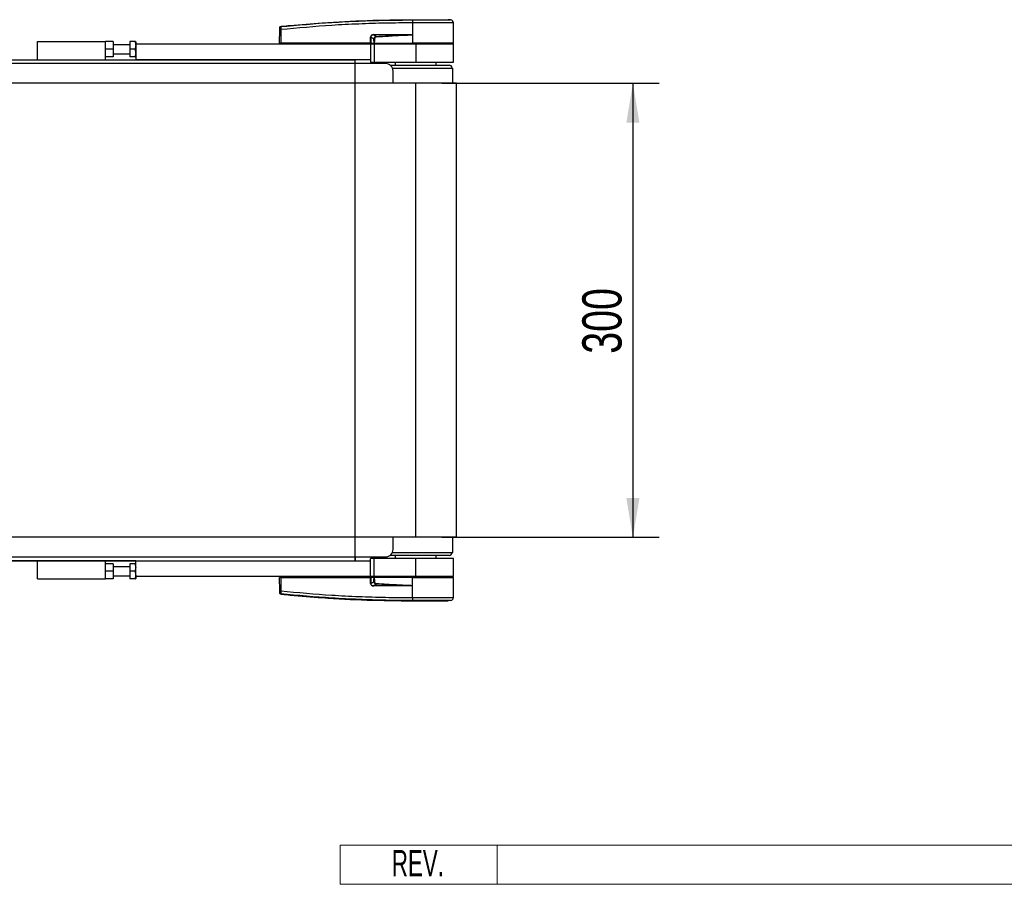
# Model space of a CAD drawing. Header units: millimetres. Extents: x 0 to 420, y 0 to 297.
# Tile 5 of 24: x 191 to 266, y 66 to 132. Entities that reach past the tile are written whole.
import ezdxf
from ezdxf.enums import TextEntityAlignment as Align

# ---------------------------------------------------------------- set-up
doc = ezdxf.new("R2010")
doc.units = ezdxf.units.MM
doc.layers.add('CARTIGLIO', color=140, linetype='Continuous')
doc.layers.add('QUOTE', color=174, linetype='Continuous')
doc.styles.add('SLDTEXTSTYLE0', font='TXT', dxfattribs={"width": 0.6382978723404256})
doc.styles.add('SLDTEXTSTYLE3', font='TXT', dxfattribs={"width": 0.75})
doc.dimstyles.new('SLDDIMSTYLE0', dxfattribs={"dimtxt": 3, "dimasz": 3, "dimexe": 0, "dimexo": 0.0625, "dimgap": 0.75, "dimtad": 1, "dimlfac": 8.647317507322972, "dimrnd": 1e-09, "dimzin": 12, "dimdsep": 46, "dimtxsty": 'SLDTEXTSTYLE3', "dimsah": 1, "dimcen": 0.09, "dimadec": 0, "dimazin": 3, "dimtfac": 1, "dimtdec": 3, "dimtofl": 0, "dimtmove": 0, "dimatfit": 3, "dimfxl": 0, "dimfrac": 2, "dimtolj": 1, "dimtzin": 12, "dimarcsym": 0})

# ---------------------------------------------------------------- blocks, each defined once
blk = doc.blocks.new('SW_NOTE_0_27')
at = {"layer": 'CARTIGLIO', "color": 0, "insert": (2.340425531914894, 2.578135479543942), "char_height": 2, "attachment_point": 2, "style": 'SLDTEXTSTYLE0'}
blk.add_mtext('REV.', dxfattribs=at)
blk = doc.blocks.new('Cartiglio ALUSIC')
at = {"color": 161, "linetype": 'Continuous', "lineweight": 18}
for p, q in [((113.971100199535, 150.9990413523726), (113.971100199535, 153.9990413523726)), ((113.971100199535, 153.9990413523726), (313.621100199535, 153.9990413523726)), ((125.971100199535, 153.9990413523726), (125.971100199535, 150.9990413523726)), ((113.971100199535, 150.9990413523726), (313.621100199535, 150.9990413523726))]:
    blk.add_line(p, q, dxfattribs=at)
at = {"layer": 'CARTIGLIO', "color": 140}
blk.add_blockref('SW_NOTE_0_27', (117.5683224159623, 151.0374199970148), dxfattribs=at)
at = {"layer": 'CARTIGLIO', "color": 140, "style": 'SLDTEXTSTYLE0', "width": 0.6382978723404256}
for tag, height, p in [('AUTOATTR1', 3.5, (223.449403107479, 133.7003798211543)), ('AUTOATTR2', 3.5, (221.9290871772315, 127.4217635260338)), ('AUTOATTR11', 3.5, (223.1430107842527, 121.4105734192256)), ('AUTOATTR8', 4, (219.2444208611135, 110.0025032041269)), ('AUTOATTR9', 4, (218.1221976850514, 100.4234402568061)), ('AUTOATTR0', 4, (249.0325362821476, 100.3118048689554))]:
    blk.add_attdef(tag, text='', height=height, dxfattribs=at).set_placement(p, align=Align.TOP_CENTER)
at = {"layer": 'CARTIGLIO', "color": 140}
for tag in ['AUTOATTR13', 'AUTOATTR12', 'AUTOATTR10', 'AUTOATTR7', 'AUTOATTR6', 'AUTOATTR5', 'AUTOATTR4', 'AUTOATTR3']:
    blk.add_attdef(tag, (0, 0), '', height=4, dxfattribs=at)
blk = doc.blocks.new('_D_2')
at = {"layer": 'QUOTE'}
for p, q in [((222.9499592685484, 127.3847083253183), (239.5521281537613, 127.3847083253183)), ((237.5521281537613, 127.3847083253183), (237.5521281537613, 92.69186863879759)), ((222.9499592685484, 92.69186863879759), (239.5521281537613, 92.69186863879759))]:
    blk.add_line(p, q, dxfattribs=at)
for points in [[(237.5521281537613, 127.3847083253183), (237.0521281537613, 124.3847083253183), (238.0521281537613, 124.3847083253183)], [(237.5521281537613, 92.69186863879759), (238.0521281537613, 95.69186863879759), (237.0521281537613, 95.69186863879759)]]:
    blk.add_solid(points, dxfattribs=at)
at = {"layer": 'QUOTE', "insert": (233.6849248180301, 106.7132885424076), "char_height": 3, "attachment_point": 1, "rotation": 90.00000000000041, "style": 'SLDTEXTSTYLE3'}
blk.add_mtext('300', dxfattribs=at)

msp = doc.modelspace()

# ---------------------------------------------------------------- linework, layer by layer
at = {"color": 7, "linetype": 'Continuous', "lineweight": 25}
for p, q in [((210.6361208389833, 131.729747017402), (210.6360456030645, 131.7297393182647)), ((220.7082269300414, 131.9979013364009), (220.6894653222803, 131.997898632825)), ((220.7082269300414, 131.9979013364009), (220.707091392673, 130.4492424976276)), ((220.7084056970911, 132.2417058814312), (220.7085605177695, 132.2417058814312)), ((223.6202179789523, 132.2257968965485), (223.4190686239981, 132.2417058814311)), ((223.8405246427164, 130.4492424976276), (223.8270103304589, 131.9978292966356)), ((210.5426119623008, 130.4492424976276), (210.5516485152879, 131.4847289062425)), ((210.6363863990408, 131.4847289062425), (210.6273498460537, 130.4492424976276)), ((220.4548895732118, 131.0754146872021), (217.7410500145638, 131.0754146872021)), ((217.7410500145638, 131.0754146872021), (217.9443582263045, 130.9697243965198)), ((217.7425294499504, 131.1053070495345), (220.4563690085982, 131.1053070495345)), ((220.7009404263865, 131.0913938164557), (220.7009964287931, 131.084976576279)), ((220.7009964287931, 131.084976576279), (220.7065443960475, 130.4492424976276)), ((192.0392595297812, 130.5648852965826), (197.2431854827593, 130.5648852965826)), ((192.0392595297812, 129.1771717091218), (192.0392595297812, 130.5648852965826)), ((197.8213994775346, 130.5648852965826), (197.2431854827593, 130.5648852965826)), ((197.2431854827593, 129.1771717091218), (197.2431854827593, 130.5648852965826)), ((197.8213994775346, 130.5648852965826), (197.8213994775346, 129.9866713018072)), ((199.0934702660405, 130.3335996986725), (197.8213994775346, 130.3335996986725)), ((199.4889042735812, 130.5648852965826), (199.0934702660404, 130.5648852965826)), ((199.0934702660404, 130.5648852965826), (199.0934702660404, 129.9866713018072)), ((199.5560414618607, 130.5380502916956), (199.5405482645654, 130.5648852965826)), ((199.5560414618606, 130.5380502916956), (199.5560414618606, 130.3914210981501)), ((199.5560414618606, 130.3914210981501), (199.5560414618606, 129.1771717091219)), ((199.5560414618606, 130.3914210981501), (217.4806752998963, 130.3914210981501)), ((210.5426119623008, 130.4492424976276), (210.6273498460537, 130.4492424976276)), ((210.5989194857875, 130.4492424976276), (210.5999287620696, 130.3914210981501)), ((217.4868253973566, 130.4492424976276), (210.6273498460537, 130.4492424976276)), ((210.6316186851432, 130.4492424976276), (210.6317034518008, 130.3914210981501)), ((217.4806752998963, 130.3914210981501), (217.4806752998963, 129.1771717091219)), ((217.4806752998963, 130.3914210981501), (217.769782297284, 130.3914210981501)), ((217.4868253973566, 130.4492424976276), (217.4886524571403, 130.9160639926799)), ((217.5084411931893, 130.4492424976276), (217.4868253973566, 130.4492424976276)), ((217.4913724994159, 130.4492424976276), (217.4914572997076, 130.3914210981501)), ((217.5102682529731, 130.9160639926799), (217.5084411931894, 130.4492424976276)), ((217.5084411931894, 130.4492424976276), (217.7662644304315, 130.4492424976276)), ((217.7542250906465, 130.7892424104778), (217.5102682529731, 130.9160639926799)), ((217.5483871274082, 130.4492424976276), (217.5491007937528, 130.3914210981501)), ((217.769782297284, 130.3914210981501), (217.769782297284, 129.0037075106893)), ((217.769782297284, 130.3914210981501), (220.9499592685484, 130.3914210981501)), ((217.7751161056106, 130.4492424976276), (220.7065443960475, 130.4492424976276)), ((217.7932542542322, 130.4492424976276), (217.7936723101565, 130.3914210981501)), ((220.707091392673, 130.4492424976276), (220.7065443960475, 130.4492424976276)), ((223.8405246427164, 130.4492424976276), (220.707091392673, 130.4492424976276)), ((220.709451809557, 130.4492424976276), (220.7094947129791, 130.3914210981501)), ((220.9499592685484, 130.3914210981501), (220.9499592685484, 129.0037075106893)), ((220.9499592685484, 130.3914210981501), (223.8410292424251, 130.3914210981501)), ((223.7832078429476, 130.3914210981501), (223.7842171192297, 130.4492424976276)), ((223.8410292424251, 129.0037075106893), (223.8410292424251, 130.3914210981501)), ((197.8213994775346, 129.9866713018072), (197.2431854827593, 129.9866713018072)), ((197.8213994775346, 129.9866713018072), (197.8213994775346, 129.4084573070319)), ((197.8213994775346, 129.639742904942), (199.0934702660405, 129.639742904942)), ((199.4889042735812, 129.9866713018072), (199.0934702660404, 129.9866713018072)), ((199.0934702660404, 129.9866713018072), (199.0934702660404, 129.4084573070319)), ((218.637103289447, 128.8880647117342), (61.36289671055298, 128.8880647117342)), ((150.4460287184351, 129.1771717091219), (199.5560414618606, 129.1771717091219)), ((197.8213994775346, 129.4084573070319), (197.2431854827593, 129.4084573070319)), ((199.4889042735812, 129.4084573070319), (199.0934702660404, 129.4084573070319)), ((199.5405482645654, 129.4084573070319), (199.5560414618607, 129.435292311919)), ((217.4806752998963, 129.1771717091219), (199.5560414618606, 129.1771717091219)), ((216.3242473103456, 128.8880647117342), (216.3242473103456, 129.1771717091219)), ((217.4806752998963, 129.1771717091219), (217.4806752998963, 129.0037075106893)), ((217.4806752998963, 129.0037075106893), (217.769782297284, 129.0037075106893)), ((217.769782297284, 129.0037075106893), (220.9499592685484, 129.0037075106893)), ((218.9840316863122, 128.7724219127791), (223.4941008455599, 128.7724219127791)), ((219.388781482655, 129.0037075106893), (219.388781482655, 128.7724219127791)), ((220.9499592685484, 129.0037075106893), (223.8410292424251, 129.0037075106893)), ((222.5111370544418, 128.7724219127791), (222.5111370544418, 129.0037075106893)), ((219.1670451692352, 128.541136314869), (223.7832078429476, 128.541136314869)), ((219.2153172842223, 127.3847083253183), (219.2153172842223, 128.3098507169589)), ((223.7904355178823, 127.3847083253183), (223.7832078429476, 128.541136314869)), ((220.9499592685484, 127.3847083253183), (59.05004073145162, 127.3847083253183)), ((220.9499592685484, 92.69186863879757), (220.9499592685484, 127.3847083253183)), ((224.0723148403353, 127.3847083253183), (220.9499592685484, 127.3847083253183)), ((224.0723148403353, 92.69186863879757), (224.0723148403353, 127.3847083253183)), ((220.9499592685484, 92.69186863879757), (59.05004073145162, 92.69186863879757)), ((219.2153172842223, 91.76672624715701), (219.2153172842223, 92.69186863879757)), ((224.0723148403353, 92.69186863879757), (220.9499592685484, 92.69186863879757)), ((223.7832078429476, 91.53544064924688), (223.7904355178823, 92.69186863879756)), ((61.36289671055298, 91.18851225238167), (218.637103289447, 91.18851225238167)), ((216.3242473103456, 91.18851225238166), (216.3242473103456, 90.899405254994)), ((223.4941008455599, 91.30415505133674), (218.9840316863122, 91.30415505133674)), ((219.1701698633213, 91.53544064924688), (223.7832078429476, 91.53544064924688)), ((219.388781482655, 91.30415505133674), (219.388781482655, 91.07286945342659)), ((222.5111370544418, 91.0728694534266), (222.5111370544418, 91.30415505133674)), ((199.5560414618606, 90.899405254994), (150.4460287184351, 90.899405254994)), ((192.0392595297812, 89.51169166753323), (192.0392595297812, 90.89940525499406)), ((197.2431854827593, 89.51169166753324), (197.2431854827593, 90.89940525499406)), ((197.8213994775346, 90.66811965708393), (197.2431854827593, 90.66811965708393)), ((197.8213994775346, 90.66811965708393), (197.8213994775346, 90.08990566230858)), ((199.0934702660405, 90.4368340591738), (197.8213994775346, 90.4368340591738)), ((199.0934702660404, 90.66811965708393), (199.0934702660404, 90.08990566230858)), ((199.4889042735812, 90.66811965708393), (199.0934702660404, 90.66811965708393)), ((199.5560414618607, 90.64128465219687), (199.5405482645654, 90.66811965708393)), ((199.5560414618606, 89.68515586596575), (199.5560414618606, 90.899405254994)), ((199.5560414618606, 90.899405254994), (217.4806752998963, 90.899405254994)), ((217.4806752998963, 90.899405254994), (217.4806752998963, 91.07286945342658)), ((217.769782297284, 91.07286945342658), (217.4806752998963, 91.07286945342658)), ((217.4806752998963, 89.68515586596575), (217.4806752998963, 90.899405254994)), ((217.769782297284, 89.68515586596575), (217.769782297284, 91.07286945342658)), ((220.9499592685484, 91.07286945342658), (217.769782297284, 91.07286945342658)), ((220.9499592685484, 89.68515586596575), (220.9499592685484, 91.07286945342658)), ((223.8410292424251, 91.07286945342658), (220.9499592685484, 91.07286945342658)), ((223.8410292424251, 89.68515586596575), (223.8410292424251, 91.07286945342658)), ((197.8213994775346, 90.08990566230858), (197.2431854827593, 90.08990566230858)), ((197.8213994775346, 90.08990566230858), (197.8213994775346, 89.51169166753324)), ((197.8213994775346, 89.74297726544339), (199.0934702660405, 89.74297726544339)), ((199.4889042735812, 90.08990566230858), (199.0934702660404, 90.08990566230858)), ((199.0934702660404, 90.08990566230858), (199.0934702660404, 89.51169166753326)), ((199.5560414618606, 89.68515586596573), (199.5560414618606, 89.53852667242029)), ((217.4806752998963, 89.68515586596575), (199.5560414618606, 89.68515586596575)), ((210.551648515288, 88.59184805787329), (210.542611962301, 89.62733446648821)), ((210.6273498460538, 89.62733446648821), (210.542611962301, 89.62733446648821)), ((210.5989194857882, 89.62733446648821), (210.5999287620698, 89.68515586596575)), ((210.6273498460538, 89.62733446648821), (210.636386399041, 88.59184805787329)), ((210.6273498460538, 89.62733446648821), (217.4868253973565, 89.62733446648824)), ((210.6316186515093, 89.62733446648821), (210.6317034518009, 89.68515586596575)), ((217.769782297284, 89.68515586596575), (217.4806752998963, 89.68515586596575)), ((217.4886524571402, 89.16051297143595), (217.4868253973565, 89.62733446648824)), ((217.4868253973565, 89.62733446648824), (217.5084411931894, 89.62733446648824)), ((217.4913724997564, 89.62733446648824), (217.4914572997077, 89.68515586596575)), ((217.5084411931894, 89.62733446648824), (217.510268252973, 89.16051297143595)), ((217.7662644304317, 89.62733446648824), (217.5084411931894, 89.62733446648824)), ((217.5483871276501, 89.62733446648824), (217.5491007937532, 89.68515586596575)), ((220.9499592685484, 89.68515586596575), (217.769782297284, 89.68515586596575)), ((220.7065443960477, 89.62733446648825), (217.7751161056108, 89.62733446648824)), ((217.7932542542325, 89.62733446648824), (217.7936723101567, 89.68515586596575)), ((220.7009964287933, 88.9916003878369), (220.7065443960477, 89.62733446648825)), ((220.7065443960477, 89.62733446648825), (220.7070913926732, 89.62733446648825)), ((220.7082269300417, 88.07867562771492), (220.7070913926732, 89.62733446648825)), ((220.7070913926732, 89.62733446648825), (223.8405246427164, 89.62733446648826)), ((220.7094518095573, 89.62733446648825), (220.7094947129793, 89.68515586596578)), ((223.8410292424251, 89.68515586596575), (220.9499592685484, 89.68515586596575)), ((223.7842171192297, 89.62733446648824), (223.7832078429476, 89.68515586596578)), ((223.8270103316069, 88.0787477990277), (223.8405246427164, 89.62733446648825)), ((192.0392595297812, 89.51169166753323), (197.2431854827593, 89.51169166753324)), ((197.8213994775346, 89.51169166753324), (197.2431854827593, 89.51169166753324)), ((199.4889042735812, 89.51169166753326), (199.0934702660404, 89.51169166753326)), ((199.5405482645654, 89.51169166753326), (199.5560414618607, 89.5385266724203)), ((217.510268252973, 89.16051297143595), (217.7542250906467, 89.28733455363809)), ((217.9443582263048, 89.10685256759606), (217.741050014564, 89.0011622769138)), ((217.741050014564, 89.0011622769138), (220.4548895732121, 89.00116227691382)), ((220.4563690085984, 88.9712699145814), (217.7425294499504, 88.97126991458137)), ((220.7009964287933, 88.9916003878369), (220.7009404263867, 88.98518314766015)), ((210.6360456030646, 88.34683764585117), (210.6361208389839, 88.34682994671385)), ((220.6894529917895, 88.07867833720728), (220.7082269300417, 88.07867562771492)), ((220.7084056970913, 87.83487108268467), (220.7085605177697, 87.83487108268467)), ((223.6202179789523, 87.85078006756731), (223.4190686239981, 87.8348710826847))]:
    msp.add_line(p, q, dxfattribs=at)
at = {"color": 7, "linetype": 'Continuous'}
for p, q in [((63.67575268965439, 129.1771717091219), (216.3242473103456, 129.1771717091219)), ((216.3242473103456, 90.899405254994), (216.3242473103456, 129.1771717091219)), ((63.67575268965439, 90.899405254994), (216.3242473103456, 90.899405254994))]:
    msp.add_line(p, q, dxfattribs=at)
at = {"color": 7, "linetype": 'Continuous', "lineweight": 25, "flags": 128}
for points in [[(220.4548895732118, 131.0754146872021), (220.5927093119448, 131.0807714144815), (220.7009964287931, 131.084976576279)], [(217.946750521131, 89.15667317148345), (217.9463896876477, 89.1491248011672), (217.946035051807, 89.14171474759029), (217.9456927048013, 89.13457028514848), (217.9453685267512, 89.12781412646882), (217.9450680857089, 89.12156231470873), (217.944796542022, 89.11592223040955), (217.9445585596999, 89.11099074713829), (217.9443582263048, 89.10685256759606)], [(220.7009964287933, 88.9916003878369), (220.5631764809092, 88.99695280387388), (220.4548895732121, 89.00116227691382)]]:
    msp.add_lwpolyline(points, dxfattribs=at)
at = {"color": 7, "linetype": 'Continuous', "lineweight": 25}
for centre, radius, start, end in [((221.5581748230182, 132.0467562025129), 0.8700823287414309, 168.1201678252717, 183.2190123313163), ((225.3982850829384, 131.6910546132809), 4.721941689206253, 173.3031905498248, 173.4966105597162), ((221.5770443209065, 132.046172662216), 0.8701573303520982, 168.0817425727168, 183.1800729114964), ((223.5957334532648, 131.9958108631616), 0.2312856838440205, 0.5000112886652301, 83.92312765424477), ((210.5940174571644, 128.9245171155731), 2.560562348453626, 89.05189875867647, 90.94810124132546), ((210.6450662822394, 131.620290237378), 0.09223141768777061, 96.10419452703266, 179.384140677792), ((217.5029609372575, 131.1021810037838), 0.2395889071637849, 353.5856582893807, 0.7475901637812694), ((220.2168004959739, 131.102181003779), 0.2395889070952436, 353.5856582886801, 0.7475901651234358), ((217.4994603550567, 133.8614801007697), 2.945435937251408, 269.7897600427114, 270.2102399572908), ((138.0710963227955, 127.1093878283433), 79.9664940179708, 2.731258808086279, 2.766996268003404), ((218.637103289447, 128.3098507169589), 0.5782139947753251, 0, 89.99999999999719), ((223.4941008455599, 128.541136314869), 0.2312855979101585, 0, 90), ((218.637103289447, 91.76672624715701), 0.5782139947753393, 270.0000000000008, 0), ((223.4941008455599, 91.53544064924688), 0.2312855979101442, 270.0000000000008, 0), ((217.4994603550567, 86.2150968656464), 2.945435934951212, 89.78976004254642, 90.21023995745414), ((217.5029609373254, 88.97439596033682), 0.2395889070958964, 359.2524098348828, 6.414341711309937), ((220.216800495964, 88.9743959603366), 0.2395889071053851, 359.2524098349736, 6.414341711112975), ((210.5940174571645, 91.15205984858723), 2.560562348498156, 269.0518987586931, 270.9481012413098), ((210.6450662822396, 88.45628672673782), 0.09223141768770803, 180.6158593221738, 263.8958054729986), ((221.558167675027, 88.02986724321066), 0.8700848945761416, 176.7840624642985, 191.8829178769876), ((221.577044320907, 88.03040430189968), 0.8701573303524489, 176.8199270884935, 191.9182574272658), ((223.5957334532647, 88.08076610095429), 0.2312856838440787, 276.0768723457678, 359.4999887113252), ((225.3983066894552, 88.38552486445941), 4.721963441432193, 186.503388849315, 186.696809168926)]:
    msp.add_arc(centre, radius, start, end, dxfattribs=at)
for centre, major_axis, ratio, start_param, end_param in [((217.8989942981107, 130.7981932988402), (0.3932084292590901, -0.1933996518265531), 0.6067254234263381, 2.252005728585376, 3.428892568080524), ((217.8960794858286, 130.7984960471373), (0.3720078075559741, -0.1841305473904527), 0.5569608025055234, 2.253218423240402, 3.430105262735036), ((218.04019865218, 130.7235753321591), (0.2649661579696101, -0.1409741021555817), 0.7705822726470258, 2.301138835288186, 3.478025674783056), ((218.04019865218, 130.7240799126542), (0.2312981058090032, -0.1222557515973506), 0.6630177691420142, 2.299050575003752, 3.475937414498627), ((217.8989942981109, 89.27838366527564), (0.3932084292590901, 0.1933996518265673), 0.6067254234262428, 2.854292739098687, 4.031179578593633), ((217.8960794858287, 89.27808091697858), (0.3720078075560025, 0.1841305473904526), 0.5569608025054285, 2.853080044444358, 4.029966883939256), ((218.0401986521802, 89.3530016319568), (0.2649661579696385, 0.1409741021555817), 0.7705822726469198, 2.805159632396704, 3.982046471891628), ((218.0401986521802, 89.3524970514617), (0.2312981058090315, 0.1222557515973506), 0.6630177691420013, 2.807247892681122, 3.984134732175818)]:
    msp.add_ellipse(centre, major_axis=major_axis, ratio=ratio, start_param=start_param, end_param=end_param, dxfattribs=at)
for points, knots in [([(210.5529906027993, 131.6385169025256), (210.5531219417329, 131.6417240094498), (210.5536846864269, 131.6554654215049), (210.5608091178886, 131.6791543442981), (210.5793818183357, 131.704797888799), (210.6053176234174, 131.7234981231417), (210.6258029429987, 131.7276589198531), (210.6360456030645, 131.7297393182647)], [0, 0, 0, 0, 0.07160669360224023, 0.3068114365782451, 0.5378745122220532, 0.7689372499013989, 1, 1, 1, 1]), ([(210.6352586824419, 131.7119987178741), (211.9375112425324, 131.8308429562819), (213.9223017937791, 132.0119759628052), (216.5967749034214, 132.1451974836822), (218.6521404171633, 132.2157991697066), (220.0202247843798, 132.2157401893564), (220.7067260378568, 132.2258710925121), (220.706728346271, 132.2258711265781)], [0, 0, 0, 0, 0.3887669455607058, 0.59252788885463, 0.7962893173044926, 0.9999993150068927, 1, 1, 1, 1]), ([(210.6360456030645, 131.7297393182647), (210.6359837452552, 131.7294071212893), (210.6357493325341, 131.7281482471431), (210.6354667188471, 131.7188461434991), (210.6352586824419, 131.7119987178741)], [0, 0, 0, 0, 0.2638841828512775, 0.9999999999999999, 0.9999999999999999, 0.9999999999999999, 0.9999999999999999]), ([(210.6361208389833, 131.729747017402), (210.6749707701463, 131.7336917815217), (210.9147148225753, 131.758035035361), (211.9666078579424, 131.8607031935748), (214.1278563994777, 132.0372556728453), (217.2460332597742, 132.206928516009), (219.5538112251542, 132.2301087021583), (220.7084056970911, 132.2417058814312)], [0, 0, 0, 0, 0.01170126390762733, 0.07220883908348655, 0.3141935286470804, 0.6568871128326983, 1, 1, 1, 1]), ([(220.6894653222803, 131.997898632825), (220.0059869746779, 131.9936388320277), (218.6390295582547, 131.985119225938), (216.5892228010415, 131.9182023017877), (213.9190594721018, 131.7840168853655), (211.9371770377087, 131.6033246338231), (210.6363863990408, 131.4847289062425)], [0, 0, 0, 0, 0.2036202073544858, 0.4072406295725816, 0.6109477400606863, 1, 1, 1, 1]), ([(220.706728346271, 132.2258711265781), (220.7067306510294, 132.2258711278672), (220.7130366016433, 132.225874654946), (220.7193418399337, 132.2258743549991), (220.7256447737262, 132.2258740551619)], [0, 0, 0, 0, 0.0003654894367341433, 1, 1, 1, 1]), ([(223.827010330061, 131.9978292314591), (223.819330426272, 131.9978571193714), (223.8037479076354, 131.9979137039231), (223.6783194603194, 131.9979316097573), (223.479839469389, 131.9977980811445), (223.2101145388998, 131.9978721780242), (222.873906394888, 131.99791766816), (222.4862588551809, 131.9977452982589), (222.0512792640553, 131.9979346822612), (221.6032046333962, 131.9978604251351), (221.1494952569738, 131.9978398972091), (220.8564600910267, 131.9978806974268), (220.7082269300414, 131.9979013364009)], [0, 0, 0, 0, 0.1004650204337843, 0.2038434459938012, 0.304309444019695, 0.4076889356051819, 0.508155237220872, 0.6115349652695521, 0.7120023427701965, 0.8153832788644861, 0.906610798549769, 1, 1, 1, 1]), ([(220.7085605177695, 132.2417058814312), (220.8802521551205, 132.2417058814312), (221.2241560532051, 132.2417058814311), (221.7307307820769, 132.2417058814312), (222.2016232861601, 132.2417058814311), (222.6203405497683, 132.2417058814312), (222.9652125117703, 132.2417058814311), (223.2225206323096, 132.2417058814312), (223.3887935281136, 132.2417058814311), (223.4089847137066, 132.2417058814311), (223.4190686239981, 132.2417058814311)], [0, 0, 0, 0, 0.124880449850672, 0.2501395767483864, 0.3746493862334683, 0.499812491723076, 0.6247642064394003, 0.7495577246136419, 0.8749237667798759, 0.9999999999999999, 0.9999999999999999, 0.9999999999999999, 0.9999999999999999]), ([(220.7256447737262, 132.2258740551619), (220.8615971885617, 132.2258503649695), (221.1335017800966, 132.2258029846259), (221.5526408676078, 132.2258458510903), (221.9698524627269, 132.2258420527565), (222.3723623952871, 132.2257381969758), (222.7336186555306, 132.2258448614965), (223.0451887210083, 132.2258447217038), (223.2964670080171, 132.2258071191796), (223.480948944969, 132.2259217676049), (223.5977986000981, 132.2257752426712), (223.6127449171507, 132.2257896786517), (223.6202179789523, 132.2257968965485)], [0, 0, 0, 0, 0.09230361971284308, 0.184607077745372, 0.2865384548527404, 0.3884687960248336, 0.4903980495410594, 0.5923288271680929, 0.6942470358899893, 0.7961663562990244, 0.8980844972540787, 1, 1, 1, 1]), ([(210.5516485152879, 131.4847289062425), (210.5516966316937, 131.4902425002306), (210.551879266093, 131.511170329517), (210.5521895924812, 131.5467302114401), (210.5525197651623, 131.5845642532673), (210.5527610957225, 131.6122179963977), (210.5528138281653, 131.6182605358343), (210.5528401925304, 131.6212815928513)], [0, 0, 0, 0, 0.08210773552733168, 0.3116545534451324, 0.5407071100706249, 0.7703697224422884, 1, 1, 1, 1]), ([(210.5528401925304, 131.6212815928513), (210.5528983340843, 131.6279439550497), (210.5529772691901, 131.6369890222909), (210.5529878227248, 131.6381983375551), (210.5529906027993, 131.6385169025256)], [0, 0, 0, 0, 0.736574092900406, 1, 1, 1, 1]), ([(210.6352586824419, 131.7119987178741), (210.6345998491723, 131.7068970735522), (210.6332815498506, 131.6966888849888), (210.6327694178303, 131.6506146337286), (210.6334535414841, 131.5877290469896), (210.6349129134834, 131.5286496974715), (210.636079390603, 131.493880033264), (210.6363863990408, 131.4847289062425)], [0, 0, 0, 0, 0.2296881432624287, 0.4595968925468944, 0.6887793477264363, 0.9180889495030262, 1, 1, 1, 1]), ([(217.9443582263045, 130.9697243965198), (218.4129345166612, 130.990897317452), (219.2497166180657, 131.0287078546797), (220.0866272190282, 131.0611425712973), (220.4548895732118, 131.0754146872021)], [0, 0, 0, 0, 0.5599740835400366, 1, 1, 1, 1]), ([(220.7009964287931, 131.084976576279), (220.1870536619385, 131.0506601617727), (219.26934287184, 130.9893837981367), (218.3508587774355, 130.9411328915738), (217.9467505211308, 130.9199037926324)], [0, 0, 0, 0, 0.5600269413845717, 1, 1, 1, 1]), ([(220.4563690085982, 131.1053070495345), (220.4800013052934, 131.105078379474), (220.5500017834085, 131.1044010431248), (220.6323300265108, 131.1046401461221), (220.6894368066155, 131.0936147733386), (220.7009404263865, 131.0913938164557)], [0, 0, 0, 0, 0.2892673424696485, 0.8568296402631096, 1, 1, 1, 1]), ([(199.4889042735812, 130.5648852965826), (199.515863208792, 130.4615744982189), (199.566280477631, 130.2683677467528), (199.5134741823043, 130.0761207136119), (199.4889042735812, 129.9866713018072)], [0, 0, 0, 0, 0.5347162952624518, 1, 1, 1, 1]), ([(199.5299011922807, 130.5648852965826), (199.5331786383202, 130.5648852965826), (199.5458810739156, 130.5648852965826), (199.5131730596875, 130.5648852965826), (199.4889042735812, 130.5648852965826)], [0, 0, 0, 0, 0.2580171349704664, 1, 1, 1, 1]), ([(217.7542250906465, 130.7892424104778), (217.761004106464, 130.7892647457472), (217.7731094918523, 130.789304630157), (217.7883872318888, 130.7892614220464), (217.7951094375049, 130.7892424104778)], [0, 0, 0, 0, 0.5600000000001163, 1, 1, 1, 1]), ([(217.7662644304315, 130.4492424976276), (217.7625465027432, 130.5126592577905), (217.7559142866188, 130.6257850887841), (217.7547407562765, 130.7393433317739), (217.7542250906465, 130.7892424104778)], [0, 0, 0, 0, 0.5605860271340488, 1, 1, 1, 1]), ([(217.7662644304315, 130.4492424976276), (217.7670581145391, 130.4492424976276), (217.7689173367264, 130.4492424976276), (217.7720726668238, 130.4492424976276), (217.7742941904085, 130.4492424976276), (217.7751161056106, 130.4492424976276)], [0, 0, 0, 0, 0.3193956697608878, 0.7481912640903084, 1, 1, 1, 1]), ([(217.7951094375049, 130.7892424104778), (217.7933321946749, 130.7257249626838), (217.7901550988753, 130.6121777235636), (217.7797157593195, 130.4990759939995), (217.7751161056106, 130.4492424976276)], [0, 0, 0, 0, 0.5593922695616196, 1, 1, 1, 1]), ([(199.4889042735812, 129.9866713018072), (199.515863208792, 129.8833605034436), (199.566280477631, 129.6901537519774), (199.5134741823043, 129.4979067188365), (199.4889042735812, 129.4084573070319)], [0, 0, 0, 0, 0.5347162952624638, 1, 1, 1, 1]), ([(199.4889042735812, 129.4084573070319), (199.5131730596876, 129.4084573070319), (199.5458810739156, 129.4084573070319), (199.5331786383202, 129.4084573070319), (199.5299011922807, 129.4084573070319)], [0, 0, 0, 0, 0.7419828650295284, 1, 1, 1, 1]), ([(199.4889042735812, 90.66811965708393), (199.515863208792, 90.56480885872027), (199.566280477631, 90.37160210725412), (199.5134741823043, 90.17935507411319), (199.4889042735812, 90.08990566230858)], [0, 0, 0, 0, 0.5347162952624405, 1, 1, 1, 1]), ([(199.5299011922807, 90.66811965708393), (199.5288370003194, 90.66811965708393), (199.5274243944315, 90.66811965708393), (199.4965253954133, 90.66811965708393), (199.4889042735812, 90.66811965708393)], [0, 0, 0, 0, 0.7533537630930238, 1, 1, 1, 1]), ([(199.4889042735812, 90.08990566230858), (199.515863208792, 89.98659486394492), (199.566280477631, 89.79338811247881), (199.5134741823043, 89.60114107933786), (199.4889042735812, 89.51169166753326)], [0, 0, 0, 0, 0.53471629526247, 1, 1, 1, 1]), ([(217.7542250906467, 89.28733455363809), (217.7550898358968, 89.35085200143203), (217.7566357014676, 89.4643992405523), (217.7633194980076, 89.57750097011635), (217.7662644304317, 89.62733446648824)], [0, 0, 0, 0, 0.5593922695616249, 1, 1, 1, 1]), ([(217.7751161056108, 89.62733446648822), (217.7740724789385, 89.62733446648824), (217.771627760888, 89.62733446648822), (217.7685470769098, 89.62733446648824), (217.7668808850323, 89.62733446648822), (217.7662644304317, 89.62733446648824)], [0, 0, 0, 0, 0.3193956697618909, 0.7481912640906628, 1, 1, 1, 1]), ([(217.7751161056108, 89.62733446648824), (217.7809274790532, 89.5639177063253), (217.7912940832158, 89.45079187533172), (217.7939447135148, 89.33723363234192), (217.7951094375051, 89.28733455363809)], [0, 0, 0, 0, 0.5605860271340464, 0.9999999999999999, 0.9999999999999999, 0.9999999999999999, 0.9999999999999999]), ([(199.4889042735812, 89.51169166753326), (199.4965253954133, 89.51169166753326), (199.5274243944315, 89.51169166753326), (199.5288370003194, 89.51169166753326), (199.5299011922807, 89.51169166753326)], [0, 0, 0, 0, 0.2466462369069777, 1, 1, 1, 1]), ([(217.7951094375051, 89.28733455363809), (217.7865206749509, 89.28731221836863), (217.7711835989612, 89.28727233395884), (217.7594068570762, 89.28731554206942), (217.7542250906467, 89.28733455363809)], [0, 0, 0, 0, 0.5600000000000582, 1, 1, 1, 1]), ([(220.4548895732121, 89.00116227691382), (219.9861956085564, 89.01934706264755), (219.1492797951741, 89.05181843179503), (218.3125140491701, 89.09003725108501), (217.9443582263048, 89.10685256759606)], [0, 0, 0, 0, 0.5600252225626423, 0.9999999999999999, 0.9999999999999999, 0.9999999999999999, 0.9999999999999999]), ([(217.946750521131, 89.15667317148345), (218.461046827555, 89.12909260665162), (219.3794777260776, 89.07983920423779), (220.2971817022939, 89.01856340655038), (220.7009964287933, 88.9916003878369)], [0, 0, 0, 0, 0.5599727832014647, 1, 1, 1, 1]), ([(220.7009404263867, 88.98518314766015), (220.6993771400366, 88.98472630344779), (220.6953701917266, 88.98355534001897), (220.6875931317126, 88.98196027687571), (220.6758726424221, 88.98006630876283), (220.6583892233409, 88.97800152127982), (220.6323301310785, 88.97578560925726), (220.593473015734, 88.97360390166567), (220.5334732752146, 88.97164732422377), (220.4857542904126, 88.97141374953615), (220.4563690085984, 88.9712699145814)], [0, 0, 0, 0, 0.01990339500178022, 0.05101552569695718, 0.09695622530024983, 0.1650387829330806, 0.2661759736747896, 0.4166535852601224, 0.6407761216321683, 1, 1, 1, 1]), ([(210.5528401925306, 88.45529537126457), (210.5528341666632, 88.45598586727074), (210.552810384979, 88.45871097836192), (210.5526885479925, 88.47267211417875), (210.552418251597, 88.50364501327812), (210.5520572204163, 88.54501508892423), (210.5517847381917, 88.5762384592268), (210.551648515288, 88.59184805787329)], [0, 0, 0, 0, 0.07774703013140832, 0.3068363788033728, 0.5369565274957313, 0.7685092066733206, 1, 1, 1, 1]), ([(210.5529906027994, 88.43806006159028), (210.552987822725, 88.43837862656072), (210.5529772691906, 88.43958794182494), (210.5528983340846, 88.44863300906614), (210.5528401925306, 88.45529537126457)], [0, 0, 0, 0, 0.2634259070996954, 1, 1, 1, 1]), ([(210.6360456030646, 88.34683764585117), (210.6258029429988, 88.34891804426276), (210.6053176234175, 88.35307884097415), (210.5793818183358, 88.37177907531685), (210.5608091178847, 88.39742261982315), (210.5536846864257, 88.42111154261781), (210.5531219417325, 88.43485295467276), (210.5529906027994, 88.43806006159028)], [0, 0, 0, 0, 0.2310627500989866, 0.4621254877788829, 0.6931885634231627, 0.92839330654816, 1, 1, 1, 1]), ([(210.636386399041, 88.59184805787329), (210.6355696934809, 88.56592857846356), (210.6339345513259, 88.51403468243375), (210.632860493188, 88.44530882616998), (210.6329973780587, 88.3937558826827), (210.6340572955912, 88.37039339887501), (210.6350159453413, 88.36575318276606), (210.6352586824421, 88.36457824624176)], [0, 0, 0, 0, 0.2310896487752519, 0.4626690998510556, 0.6930315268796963, 0.9222733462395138, 1, 1, 1, 1]), ([(220.7067283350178, 87.8507059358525), (220.7067260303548, 87.85070593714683), (220.0216825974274, 87.85109066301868), (218.6514650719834, 87.86529277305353), (216.5969513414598, 87.9301999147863), (213.922208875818, 88.06522219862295), (211.9374744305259, 88.24598011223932), (210.6352586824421, 88.36457824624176)], [0, 0, 0, 0, 6.853353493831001e-07, 0.2037106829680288, 0.4074721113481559, 0.6112330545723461, 1, 1, 1, 1]), ([(210.6352586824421, 88.36457824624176), (210.6354667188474, 88.35773082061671), (210.6357493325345, 88.34842871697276), (210.6359837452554, 88.34716984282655), (210.6360456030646, 88.34683764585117)], [0, 0, 0, 0, 0.7361158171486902, 1, 1, 1, 1]), ([(210.6361208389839, 88.34682994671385), (210.6749707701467, 88.34288518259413), (210.9147148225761, 88.3185419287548), (211.9666078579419, 88.21587377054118), (214.1278563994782, 88.03932129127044), (217.2460332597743, 87.86964844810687), (219.5538112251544, 87.84646826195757), (220.7084056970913, 87.8348710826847)], [0, 0, 0, 0, 0.01170126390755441, 0.0722088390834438, 0.3141935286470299, 0.656887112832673, 1, 1, 1, 1]), ([(210.636386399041, 88.59184805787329), (211.937177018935, 88.47325203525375), (213.9187679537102, 88.29258590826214), (216.5889303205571, 88.15838667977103), (218.6387328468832, 88.091460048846), (220.0059787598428, 88.08293828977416), (220.6894529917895, 88.07867833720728)], [0, 0, 0, 0, 0.3890527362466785, 0.5926729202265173, 0.7963807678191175, 1, 1, 1, 1]), ([(220.7082269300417, 88.07867562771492), (220.8530065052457, 88.07869553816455), (221.1459962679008, 88.07873583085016), (221.5953529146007, 88.07871853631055), (222.0468826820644, 88.07863923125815), (222.478442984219, 88.07883121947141), (222.870354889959, 88.07866315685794), (223.2043547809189, 88.07870189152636), (223.4775325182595, 88.07878094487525), (223.6752269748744, 88.07864573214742), (223.8029018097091, 88.07866521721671), (223.8188979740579, 88.07871996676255), (223.827010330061, 88.07874773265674)], [0, 0, 0, 0, 0.0912303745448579, 0.1846224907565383, 0.2850930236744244, 0.388477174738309, 0.4889465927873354, 0.5923295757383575, 0.6927986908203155, 0.7961814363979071, 0.8966346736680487, 1, 1, 1, 1]), ([(220.7256447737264, 87.85070290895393), (220.7193483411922, 87.85065778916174), (220.7130496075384, 87.85061265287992), (220.7067306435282, 87.85070590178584), (220.7067283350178, 87.8507059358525)], [0, 0, 0, 0, 0.9996346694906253, 1, 1, 1, 1]), ([(220.7085605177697, 87.83487108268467), (220.8802521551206, 87.83487108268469), (221.2241560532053, 87.8348710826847), (221.730730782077, 87.8348710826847), (222.2016232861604, 87.83487108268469), (222.6203405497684, 87.8348710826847), (222.9652125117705, 87.83487108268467), (223.2225206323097, 87.8348710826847), (223.3887935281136, 87.8348710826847), (223.4089847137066, 87.8348710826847), (223.4190686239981, 87.8348710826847)], [0, 0, 0, 0, 0.1248804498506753, 0.2501395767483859, 0.3746493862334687, 0.4998124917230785, 0.6247642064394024, 0.7495577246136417, 0.8749237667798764, 1, 1, 1, 1]), ([(223.6202179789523, 87.85078006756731), (223.6127449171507, 87.85078728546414), (223.597798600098, 87.85080172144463), (223.4809489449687, 87.85065519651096), (223.296467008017, 87.85076984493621), (223.0451887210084, 87.85073224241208), (222.7336186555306, 87.85073210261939), (222.372362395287, 87.85083876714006), (221.9698524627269, 87.85073491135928), (221.5526408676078, 87.85073111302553), (221.1335017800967, 87.85077397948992), (220.8615971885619, 87.85072659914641), (220.7256447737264, 87.85070290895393)], [0, 0, 0, 0, 0.1019155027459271, 0.2038336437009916, 0.3057529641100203, 0.4076711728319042, 0.5096019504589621, 0.6115312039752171, 0.7134615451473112, 0.8153929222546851, 0.907696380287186, 1, 1, 1, 1])]:
    msp.add_open_spline(points, degree=3, knots=knots, dxfattribs=at)

# ---------------------------------------------------------------- block references
at = {"layer": 'CARTIGLIO'}
msp.add_blockref('Cartiglio ALUSIC', (101.206296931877, -84.82804008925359), dxfattribs=at)

# ---------------------------------------------------------------- dimensions: what is measured, and where the dimension line sits
at = {"layer": 'QUOTE'}
dim = msp.add_linear_dim(base=(235.1708781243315, 92.69186863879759), p1=(220.9499592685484, 127.3847083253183), p2=(220.9499592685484, 92.69186863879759), angle=90.0000000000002, dimstyle='SLDDIMSTYLE0', dxfattribs=at)
dim.commit()
dim.dimension.update_dxf_attribs({"geometry": '_D_2', "text_midpoint": (235.1708781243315, 110.038288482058), "dimtype": 160})

doc.saveas('drawing.dxf')
